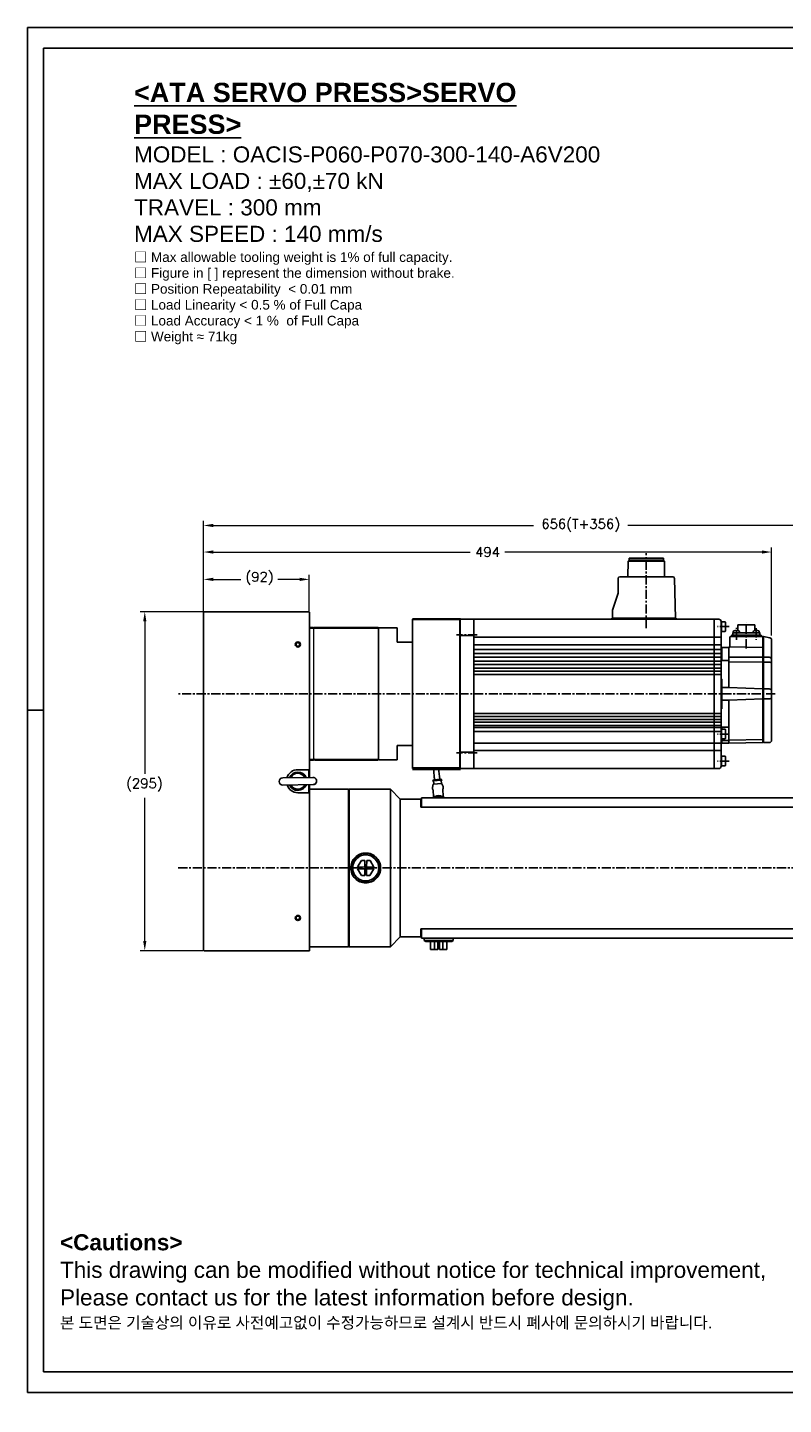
# Model space of a CAD drawing. Extents: x 18238 to 19923, y 6707 to 7905.
# Tile 1 of 19: x 18238 to 18895, y 6707 to 7905. Entities that reach past the tile are written whole.
import ezdxf

# ---------------------------------------------------------------- set-up
doc = ezdxf.new("R2010")
doc.units = 0
doc.header["$LTSCALE"] = 25.4
doc.linetypes.add('CENTER', pattern=[2, 1.25, -0.25, 0.25, -0.25])
doc.layers.get('0').update_dxf_attribs({"linetype": 'CONTINUOUS'})
doc.layers.get('Defpoints').update_dxf_attribs({"linetype": 'CONTINUOUS'})
for name, color, linetype, lineweight in [('AM_0', 7, 'CONTINUOUS', 50), ('AM_5_Dimension', 6, 'CONTINUOUS', 13), ('ATA-DIM', 252, 'CONTINUOUS', 25), ('ATA-TEXT', 7, 'CONTINUOUS', 25), ('Layer0000', 7, 'CONTINUOUS', 25), ('외형선(ISO)', 7, 'CONTINUOUS', 35)]:
    doc.layers.add(name, color=color, linetype=linetype, lineweight=lineweight)
doc.layers.add('ATA-CENTER', color=133, linetype='CENTER')
doc.styles.get("Standard").update_dxf_attribs({"font": 'simplex.shx'})
doc.styles.add('주 문자 (ISO)', font='arial.ttf')
doc.dimstyles.new('ata_A1', dxfattribs={"dimtxt": 4.2, "dimasz": 4.2, "dimexe": 2, "dimexo": 2, "dimgap": 2, "dimtad": 0, "dimtih": 1, "dimtoh": 1, "dimdec": 6, "dimdsep": 46, "dimtxsty": 'Standard', "dimcen": 0, "dimclrd": 252, "dimclre": 252, "dimclrt": 4, "dimadec": 6, "dimazin": 2, "dimtfac": 1, "dimtdec": 6, "dimtofl": 0, "dimtmove": 0, "dimatfit": 3, "dimfxl": 0, "dimtolj": 1, "dimtzin": 0, "dimlwd": 0, "dimlwe": 0, "dimarcsym": 0})

# ---------------------------------------------------------------- blocks, each defined once
blk = doc.blocks.new('*D9048')
at = {"layer": 'ATA-DIM', "color": 252, "lineweight": 0}
for p, q in [((18390.9, 7396.9), (18390.9, 7429.1)), ((18399.3, 7425.1), (18423.3, 7425.1)), ((18474.5, 7425.1), (18455.6, 7425.1)), ((18482.9, 7396.9), (18482.9, 7429.1))]:
    blk.add_line(p, q, dxfattribs=at)
at = {"layer": 'ATA-DIM', "color": 252}
for points in [[(18399.3, 7426.5), (18399.3, 7423.7), (18390.9, 7425.1)], [(18474.5, 7423.7), (18474.5, 7426.5), (18482.9, 7425.1)]]:
    blk.add_solid(points, dxfattribs=at)
at = {"layer": 'Defpoints', "color": 0}
for p in [(18482.9, 7425.1), (18390.9, 7392.9), (18482.9, 7392.9)]:
    blk.add_point(p, dxfattribs=at)
at = {"layer": 'ATA-DIM', "color": 4, "insert": (18427.3, 7431.5), "char_height": 8.4, "attachment_point": 1}
blk.add_mtext('\\A1;(92)', dxfattribs=at)
blk = doc.blocks.new('*D9046')
at = {"layer": 'ATA-DIM', "color": 252, "lineweight": 0}
for p, q in [((18390.4, 7396.9), (18335.8, 7396.9)), ((18339.8, 7388.5), (18339.8, 7255.8)), ((18339.8, 7110.3), (18339.8, 7235.1)), ((18390.4, 7101.9), (18335.8, 7101.9))]:
    blk.add_line(p, q, dxfattribs=at)
at = {"layer": 'ATA-DIM', "color": 252}
for points in [[(18341.2, 7388.5), (18338.4, 7388.5), (18339.8, 7396.9)], [(18338.4, 7110.3), (18341.2, 7110.3), (18339.8, 7101.9)]]:
    blk.add_solid(points, dxfattribs=at)
at = {"layer": 'Defpoints', "color": 0}
for p in [(18339.8, 7396.9), (18394.4, 7396.9), (18394.4, 7101.9)]:
    blk.add_point(p, dxfattribs=at)
at = {"layer": 'ATA-DIM', "color": 4, "insert": (18323.6, 7251.8), "char_height": 8.4, "attachment_point": 1}
blk.add_mtext('\\A1;(295)', dxfattribs=at)
blk = doc.blocks.new('DEH')
at = {"color": 0, "ltscale": 5}
blk.add_line((12758.4, -3927.5), (12758.4, -3797.5), dxfattribs=at)
for p, q in [((12668.6, -3920), (12668.6, -3805)), ((12728.6, -3805), (12744.9, -3805)), ((12744.9, -3817.5), (12744.9, -3805)), ((12744.9, -3907.5), (12744.9, -3920)), ((12728.6, -3920), (12744.9, -3920))]:
    blk.add_line(p, q)
at = {"color": 7}
for p, q in [((12728.6, -3920), (12728.6, -3805)), ((12728.6, -3919.5), (12728.6, -3805.5))]:
    blk.add_line(p, q, dxfattribs=at)
at = {"ltscale": 5}
for p, q in [((12758.4, -3817.5), (12744.9, -3817.5)), ((12758.4, -3907.5), (12744.9, -3907.5))]:
    blk.add_line(p, q, dxfattribs=at)
at = {"layer": 'AM_0'}
blk.add_line((12758.4, -3927.5), (12799.9, -3927.5), dxfattribs=at)
at = {"layer": 'AM_5_Dimension', "color": 0}
for p, q in [((12672.6, -3919.5), (12672.6, -3805.5)), ((12728.6, -3805), (12728.6, -3920))]:
    blk.add_line(p, q, dxfattribs=at)
at = {"layer": 'Layer0000', "color": 7, "linetype": 'Continuous', "lineweight": 25}
for p, q in [((12799.6, -3811.7), (12799.6, -3797.5)), ((12799.6, -3913.4), (12799.6, -3811.7)), ((12799.6, -3913.4), (12799.6, -3927.5))]:
    blk.add_line(p, q, dxfattribs=at)
at = {"layer": '외형선(ISO)'}
for p, q in [((12799.9, -3797.5), (12758.4, -3797.5)), ((12672.1, -3805), (12668.6, -3805)), ((12672.6, -3805.5), (12672.1, -3805)), ((12673.1, -3805), (12672.6, -3805.5)), ((12673.1, -3805), (12728.1, -3805)), ((12728.6, -3805.5), (12728.1, -3805)), ((12728.6, -3805.5), (12729.1, -3805)), ((12668.6, -3920), (12672.1, -3920)), ((12672.6, -3919.5), (12672.1, -3920)), ((12672.6, -3919.5), (12673.1, -3920)), ((12673.1, -3920), (12728.1, -3920)), ((12728.6, -3919.5), (12728.1, -3920))]:
    blk.add_line(p, q, dxfattribs=at)
blk = doc.blocks.new('*D9151')
at = {"layer": 'ATA-DIM', "color": 252, "lineweight": 0}
for p, q in [((18390.9, 7400.4), (18390.9, 7452.9)), ((18399.3, 7448.9), (18622.9, 7448.9)), ((18876.5, 7448.9), (18652.9, 7448.9)), ((18884.9, 7376.3), (18884.9, 7452.9))]:
    blk.add_line(p, q, dxfattribs=at)
at = {"layer": 'ATA-DIM', "color": 252}
for points in [[(18399.3, 7450.3), (18399.3, 7447.5), (18390.9, 7448.9)], [(18876.5, 7447.5), (18876.5, 7450.3), (18884.9, 7448.9)]]:
    blk.add_solid(points, dxfattribs=at)
at = {"layer": 'Defpoints', "color": 0}
for p in [(18884.9, 7448.9), (18390.9, 7396.4), (18884.9, 7372.3)]:
    blk.add_point(p, dxfattribs=at)
at = {"layer": 'ATA-DIM', "color": 4, "insert": (18637.9, 7448.9), "char_height": 8.4, "attachment_point": 5}
blk.add_mtext('\\A1;494', dxfattribs=at)
blk = doc.blocks.new('*D9055')
at = {"layer": 'ATA-DIM', "color": 252, "lineweight": 0}
for p, q in [((18390.9, 7400.4), (18390.9, 7476)), ((18399.3, 7472), (18678, 7472)), ((19038.5, 7472), (18759.9, 7472)), ((19046.9, 7249.9), (19046.9, 7476))]:
    blk.add_line(p, q, dxfattribs=at)
at = {"layer": 'ATA-DIM', "color": 252}
for points in [[(18399.3, 7473.4), (18399.3, 7470.6), (18390.9, 7472)], [(19038.5, 7470.6), (19038.5, 7473.4), (19046.9, 7472)]]:
    blk.add_solid(points, dxfattribs=at)
at = {"layer": 'Defpoints', "color": 0}
for p in [(19046.9, 7472), (18390.9, 7396.4), (19046.9, 7245.9)]:
    blk.add_point(p, dxfattribs=at)
at = {"layer": 'ATA-DIM', "color": 4, "insert": (18718.9, 7472), "char_height": 8.4, "attachment_point": 5}
blk.add_mtext('\\A1;656(T+356)', dxfattribs=at)
blk = doc.blocks.new('ata-Border-A1-002')
at = {"color": 253, "ltscale": 0.5}
for p, q in [((0, 594), (841, 594)), ((0, 594), (0, 0)), ((420.5, 594), (420.5, 585)), ((841, 594), (841, 0)), ((7, 297), (0, 297)), ((420.5, 9), (420.5, 0)), ((0, 0), (841, 0))]:
    blk.add_line(p, q, dxfattribs=at)
for p, q in [((7, 585), (834, 585)), ((834, 585), (834, 9)), ((834, 9), (7, 9))]:
    blk.add_line(p, q)
at = {"ltscale": 0.5}
blk.add_line((7, 9), (7, 585), dxfattribs=at)
at = {"color": 253, "linetype": 'Continuous'}
blk.add_line((841, 297), (834, 297), dxfattribs=at)

msp = doc.modelspace()

# ---------------------------------------------------------------- linework, layer by layer
at = {"color": 7, "linetype": 'Continuous'}
for p, q in [((18761.0647781, 7441.854054), (18760.0647781, 7440.854054)), ((18761.0647781, 7443.444054), (18775.9397781, 7443.444054)), ((18761.0647781, 7443.444054), (18761.0647781, 7441.854054)), ((18775.9397781, 7441.854054), (18761.0647781, 7441.854054)), ((18775.9397781, 7443.444054), (18790.8147781, 7443.444054)), ((18790.8147781, 7441.854054), (18775.9397781, 7441.854054)), ((18790.8147781, 7441.854054), (18790.8147781, 7443.444054)), ((18791.8147781, 7440.854054), (18790.8147781, 7441.854054)), ((18760.0647781, 7440.854054), (18759.9618261, 7427.394054)), ((18760.0647781, 7440.854054), (18775.9397781, 7440.854054)), ((18775.9397781, 7440.854054), (18791.8147781, 7440.854054)), ((18791.9177301, 7427.394054), (18791.8147781, 7440.854054)), ((18751.4397781, 7425.894054), (18751.4397781, 7413.194054)), ((18798.9829967, 7427.394054), (18752.9397781, 7427.394054)), ((18800.4823559, 7425.9378949), (18801.4310394, 7391.444054)), ((18751.4397781, 7413.194054), (18746.4397781, 7398.194054)), ((18746.4397781, 7398.194054), (18746.4397781, 7391.444054)), ((18838.9397781, 7390.444054), (18613.9397781, 7390.444054)), ((18625.9397781, 7390.444054), (18625.9397781, 7260.444054)), ((18745.9397781, 7391.444054), (18745.9397781, 7390.444054)), ((18801.9397781, 7390.444054), (18801.9397781, 7391.444054)), ((18834.9397781, 7260.4442144), (18834.9397781, 7390.4440144)), ((18840.9397781, 7388.444054), (18840.9397781, 7262.444054)), ((18844.5397781, 7388.1942138), (18840.9397781, 7388.1942138)), ((18841.4397781, 7388.1942138), (18841.4397781, 7379.6942138)), ((18844.5397781, 7388.1942138), (18844.9397781, 7387.7942138)), ((18844.9397781, 7387.7942138), (18844.9397781, 7380.0942138)), ((18870.3396998, 7385.444054), (18855.5396998, 7385.444054)), ((18855.5396998, 7385.444054), (18855.5396998, 7380.5351418)), ((18870.3396998, 7380.5351418), (18870.3396998, 7385.444054)), ((18613.9397781, 7376.2500239), (18625.9397781, 7376.2500239)), ((18625.9397781, 7374.8530606), (18840.9397781, 7374.8532211)), ((18844.5397781, 7379.6942138), (18840.9397781, 7379.6942138)), ((18844.5397781, 7379.6942138), (18844.9397781, 7380.0942138)), ((18848.7397781, 7366.9442534), (18848.7397781, 7374.4440534)), ((18849.7397781, 7375.4440534), (18877.2397781, 7375.4440534)), ((18849.9396998, 7375.4440534), (18849.9396998, 7376.4440534)), ((18849.9396998, 7376.4440534), (18875.9396998, 7376.4440534)), ((18875.9396998, 7375.4440534), (18849.9396998, 7375.4440534)), ((18851.2396998, 7378.6440534), (18874.6396998, 7378.6440534)), ((18851.2396998, 7376.4440534), (18851.2396998, 7378.6440534)), ((18851.5596998, 7378.6440534), (18851.6338244, 7379.4913023)), ((18857.0596998, 7378.6440534), (18851.5596998, 7378.6440534)), ((18856.9855751, 7379.4913023), (18857.0596998, 7378.6440534)), ((18868.8196998, 7378.6440534), (18868.8938244, 7379.4913023)), ((18874.3196998, 7378.6440534), (18868.8196998, 7378.6440534)), ((18874.2455751, 7379.4913023), (18874.3196998, 7378.6440534)), ((18874.6396998, 7378.6440534), (18874.6396998, 7376.4440534)), ((18875.9396998, 7376.4440534), (18875.9396998, 7375.4440534)), ((18877.2397781, 7375.4440534), (18877.9397781, 7375.4440534)), ((18877.2397781, 7283.0440534), (18877.2397781, 7375.4440534)), ((18883.3588363, 7374.2828266), (18877.9397781, 7375.4440534)), ((18877.9397781, 7375.4440534), (18877.9397781, 7283.0440534)), ((18884.9397781, 7285.0440534), (18884.9397781, 7372.3272218)), ((18840.9397781, 7368.0505601), (18625.9397781, 7368.0503997)), ((18840.9397781, 7364.032221), (18625.9397781, 7364.0320605)), ((18840.9397781, 7360.7204843), (18625.9397781, 7360.7203239)), ((18840.9397781, 7365.7440534), (18840.9397781, 7365.3940534)), ((18840.9397781, 7365.3940534), (18840.9397781, 7362.9440534)), ((18840.9397781, 7362.9440534), (18840.9397781, 7325.4440534)), ((18841.6397781, 7359.9438534), (18840.9397781, 7359.9440534)), ((18841.6397781, 7365.9438534), (18841.1397781, 7365.9440534)), ((18841.6397781, 7365.9442534), (18841.6397781, 7354.4440534)), ((18847.7397781, 7365.9442534), (18841.6397781, 7365.9442534)), ((18841.6397781, 7362.9438534), (18841.6397781, 7365.9438534)), ((18847.7397781, 7330.9440534), (18847.7397781, 7365.9442534)), ((18877.2397781, 7365.7308068), (18848.5426852, 7366.3481492)), ((18840.9397781, 7357.29568), (18625.9397781, 7357.2955195)), ((18840.9397781, 7353.9875744), (18625.9397781, 7353.987414)), ((18840.9397781, 7350.9841518), (18625.9397781, 7350.9839914)), ((18840.9397781, 7347.8283757), (18625.9397781, 7347.8282153)), ((18840.9397781, 7338.4440534), (18840.9397781, 7354.4440534)), ((18840.9397781, 7354.4440534), (18847.7397781, 7354.4440534)), ((18847.7397781, 7357.5307855), (18877.2397781, 7357.2632693)), ((18847.7397781, 7353.3556757), (18877.2397781, 7353.1128535)), ((18877.9397781, 7357.2632693), (18882.9397781, 7357.2632693)), ((18877.9397781, 7353.1128535), (18882.9397781, 7353.1128535)), ((18840.9397781, 7345.1942138), (18625.9397781, 7345.1940534)), ((18840.9397781, 7342.4442138), (18625.9397781, 7342.4440534)), ((18841.4397781, 7338.4440534), (18840.9397781, 7338.4440534)), ((18841.6397781, 7338.2440534), (18841.6397781, 7312.6440534)), ((18840.9397781, 7325.4440534), (18840.9397781, 7287.9440534)), ((18847.7397781, 7330.9440534), (18841.6397781, 7330.9440534)), ((18841.6397781, 7312.6440534), (18841.6397781, 7325.4438534)), ((18877.2397781, 7329.8440534), (18847.7397781, 7330.9440534)), ((18877.9397781, 7329.8440534), (18882.9397781, 7329.8440534)), ((18840.9397781, 7296.4440534), (18840.9397781, 7312.4440534)), ((18840.9397781, 7312.4440534), (18841.4397781, 7312.4440534)), ((18847.7397781, 7319.9440534), (18841.6397781, 7319.9440534)), ((18877.2397781, 7321.0440534), (18847.7397781, 7319.9440534)), ((18847.7397781, 7282.4440534), (18847.7397781, 7319.9440534)), ((18877.9397781, 7321.0440534), (18882.9397781, 7321.0440534)), ((18840.9397781, 7308.4441808), (18625.9397781, 7308.4440203)), ((18840.9397781, 7305.7050022), (18625.9397781, 7305.7048417)), ((18840.9397781, 7303.0600519), (18625.9397781, 7303.0598915)), ((18840.9397781, 7300.8795817), (18625.9397781, 7300.8794212)), ((18840.9397781, 7297.9306758), (18625.9397781, 7297.9305153)), ((18840.9397781, 7296.3040862), (18625.9397781, 7296.3039257)), ((18840.9397781, 7292.6442138), (18625.9397781, 7292.6440534)), ((18847.7397781, 7296.4440534), (18840.9397781, 7296.4440534)), ((18844.5397781, 7294.6942138), (18840.9397781, 7294.6942138)), ((18840.9397781, 7287.9440534), (18840.9397781, 7285.4940534)), ((18840.9397781, 7286.1942138), (18844.5397781, 7286.1942138)), ((18841.4397781, 7294.6942138), (18841.4397781, 7286.1942138)), ((18841.6397781, 7294.6942138), (18841.6397781, 7296.4440534)), ((18841.6397781, 7286.1942138), (18841.6397781, 7282.4440534)), ((18841.6397781, 7284.9438534), (18841.6397781, 7286.1942138)), ((18844.9397781, 7294.2942138), (18844.5397781, 7294.6942138)), ((18844.5397781, 7286.1942138), (18844.9397781, 7286.5942138)), ((18844.9397781, 7286.5942138), (18844.9397781, 7294.2942138)), ((18877.2397781, 7285.7936123), (18847.9361964, 7285.2687708)), ((18613.9396781, 7274.6380167), (18625.9397781, 7274.6380167)), ((18840.9397781, 7282.4442138), (18625.9397781, 7282.4440534)), ((18625.9397781, 7276.0350461), (18840.9397781, 7276.0352066)), ((18840.9397781, 7285.4940534), (18840.9397781, 7285.1440534)), ((18841.1397781, 7284.9440534), (18841.6397781, 7284.9438534)), ((18841.6397781, 7284.9438534), (18847.7397781, 7284.9438534)), ((18847.7397779, 7282.4440534), (18841.6397781, 7282.4440534)), ((18877.2397781, 7283.0440534), (18847.7397781, 7282.5156939)), ((18877.9397781, 7283.4440534), (18877.2397781, 7283.4440534)), ((18877.9397781, 7283.0440534), (18882.9397781, 7283.0440534)), ((18840.9397781, 7271.1942138), (18844.5397781, 7271.1942138)), ((18840.9397781, 7262.6942138), (18844.5397781, 7262.6942138)), ((18841.4397781, 7262.6942138), (18841.4397781, 7271.1942138)), ((18844.9397781, 7270.7942138), (18844.5397781, 7271.1942138)), ((18844.9397781, 7263.0942138), (18844.5397781, 7262.6942138)), ((18844.9397781, 7270.7942138), (18844.9397781, 7263.0942138)), ((18838.9397781, 7260.444054), (18613.9397781, 7260.444054))]:
    msp.add_line(p, q, dxfattribs=at)
for p, q in [((18390.9396686, 7396.444054), (18390.9396686, 7102.444054)), ((18482.9396686, 7396.944054), (18391.4396686, 7396.944054)), ((18479.9397781, 7396.944054), (18479.9397781, 7396.444054)), ((18482.9396686, 7255.444054), (18482.9396686, 7396.444054)), ((18613.9397781, 7390.444054), (18613.9397781, 7260.444054)), ((18745.9397781, 7391.444054), (18801.9397781, 7391.444054)), ((18613.9397781, 7376.2500575), (18613.9397781, 7274.6380504)), ((18613.9397781, 7260.444054), (18613.9397781, 7274.6380504)), ((18486.043961, 7252.7790983), (18459.7465739, 7252.4083837)), ((18463.4396686, 7252.4604453), (18463.4396686, 7252.566553)), ((18472.9396686, 7259.444054), (18482.9396686, 7259.444054)), ((18482.4396686, 7259.444054), (18482.4396686, 7252.7282885)), ((18482.9396686, 7252.7353371), (18482.9396686, 7259.444054)), ((18590.7807928, 7250.7233903), (18590.3832043, 7249.1930559)), ((18598.0656355, 7250.2129123), (18590.3832043, 7249.6930559)), ((18597.4655056, 7251.1757329), (18590.7807928, 7250.7233903)), ((18591.8858689, 7250.7106544), (18590.8464911, 7260.444054)), ((18591.0575994, 7247.1327451), (18590.8820635, 7249.7268128)), ((18591.8782829, 7250.7976555), (18591.7668741, 7252.444054)), ((18596.3604296, 7251.1884688), (18595.3720751, 7260.444054)), ((18596.3680155, 7251.1014677), (18596.2771651, 7252.444054)), ((18597.4655056, 7251.1757329), (18598.0656355, 7249.7129123)), ((18597.7423123, 7247.5850877), (18597.5667764, 7250.1791554)), ((18459.8353762, 7246.1090096), (18486.1327634, 7246.4797242)), ((18482.9396686, 7239.444054), (18472.9396686, 7239.444054)), ((18482.4396686, 7246.4276626), (18482.4396686, 7239.444054)), ((18482.9396686, 7239.444054), (18482.9396686, 7246.4347111)), ((18482.9396686, 7102.444054), (18482.9396686, 7239.444054)), ((18483.6024234, 7242.444054), (18516.9396686, 7242.444054)), ((18516.9396686, 7241.944054), (18517.4396686, 7242.444054)), ((18516.9396686, 7105.444054), (18516.9396686, 7242.444054)), ((18553.4396686, 7242.444054), (18517.4396686, 7242.444054)), ((18517.4396686, 7242.444054), (18517.4396686, 7105.444054)), ((18561.9396686, 7233.944054), (18553.4396686, 7242.444054)), ((18553.4396686, 7242.444054), (18553.4396686, 7105.444054)), ((18589.9451615, 7242.8358421), (18589.9227209, 7243.1674696)), ((18590.6861317, 7246.7691905), (18590.0087609, 7244.110742)), ((18590.5498563, 7241.3055617), (18590.8955535, 7236.1968528)), ((18597.9604806, 7247.3993934), (18590.8664367, 7246.9193521)), ((18598.1593715, 7247.2748912), (18599.1887122, 7244.7319329)), ((18599.3761594, 7236.7707202), (18599.0304622, 7241.8794291)), ((18599.4234857, 7243.4772234), (18599.4010451, 7243.8088509)), ((18579.9396686, 7233.944054), (18561.9396686, 7233.944054)), ((18561.9396686, 7233.944054), (18561.9396686, 7113.944054)), ((18579.9396686, 7226.944054), (18579.9396686, 7233.944054)), ((18580.4396686, 7233.444054), (18579.9396686, 7233.944054)), ((18580.4396686, 7226.944054), (18579.9396686, 7226.944054)), ((18580.4396686, 7226.944054), (18580.4396686, 7234.944054)), ((18580.4396686, 7234.944054), (18950.4396686, 7234.944054)), ((18950.4396686, 7226.944054), (18580.4396686, 7226.944054)), ((18591.4396686, 7235.944054), (18591.4396686, 7235.544054)), ((18591.5396686, 7235.544054), (18591.4396686, 7235.544054)), ((18591.4396686, 7235.544054), (18591.4396686, 7234.944054)), ((18592.1396686, 7236.044054), (18591.5396686, 7236.044054)), ((18591.5396686, 7235.544054), (18591.6396686, 7235.544054)), ((18591.6296686, 7235.182348), (18591.6396686, 7235.182348)), ((18591.6296686, 7235.1289443), (18591.6296686, 7235.182348)), ((18591.6296686, 7235.1289443), (18591.6396686, 7235.1289443)), ((18591.6296686, 7235.0638103), (18591.6296686, 7235.1289443)), ((18591.6296686, 7235.0638103), (18591.6396686, 7235.0638103)), ((18591.6296686, 7235.044054), (18591.6296686, 7235.0638103)), ((18591.6296686, 7235.044054), (18591.6296686, 7234.944054)), ((18591.6396686, 7235.044054), (18591.6296686, 7235.044054)), ((18591.6396686, 7234.944054), (18591.6396686, 7235.544054)), ((18591.6496686, 7234.944054), (18591.6496686, 7235.534054)), ((18598.7396686, 7236.044054), (18592.1396686, 7236.044054)), ((18592.1496686, 7236.034054), (18598.7296686, 7236.034054)), ((18599.3396686, 7236.044054), (18598.7396686, 7236.044054)), ((18599.2296686, 7235.534054), (18599.2296686, 7234.944054)), ((18599.2396686, 7235.544054), (18599.2396686, 7234.944054)), ((18599.3396686, 7235.544054), (18599.2396686, 7235.544054)), ((18599.3396686, 7235.544054), (18599.4396686, 7235.544054)), ((18599.4396686, 7235.544054), (18599.4396686, 7235.944054)), ((18599.4396686, 7234.944054), (18599.4396686, 7235.544054)), ((18600.0009101, 7234.944054), (18599.9807179, 7235.2424536)), ((18524.901035, 7174.7872441), (18528.2268328, 7180.4669508)), ((18528.2268328, 7180.4669508), (18531.179554, 7180.4488388)), ((18531.1445908, 7174.748946), (18531.179554, 7180.4488388)), ((18532.7795239, 7180.4390246), (18532.7445607, 7174.7391318)), ((18532.7795239, 7180.4390246), (18535.7322451, 7180.4209125)), ((18535.7322451, 7180.4209125), (18538.9881165, 7174.7008337)), ((18531.1347765, 7173.1489761), (18524.8912207, 7173.1872742)), ((18528.1470921, 7167.4671954), (18524.8912207, 7173.1872742)), ((18524.901035, 7174.7872441), (18531.1445908, 7174.748946)), ((18531.0998133, 7167.4490834), (18528.1470921, 7167.4671954)), ((18531.0998133, 7167.4490834), (18531.1347765, 7173.1489761)), ((18532.7347464, 7173.1391619), (18532.6997832, 7167.4392691)), ((18535.6525044, 7167.4211571), (18532.6997832, 7167.4392691)), ((18538.9783023, 7173.1008638), (18532.7347464, 7173.1391619)), ((18532.7445607, 7174.7391318), (18538.9881165, 7174.7008337)), ((18538.9783023, 7173.1008638), (18535.6525044, 7167.4211571)), ((18579.9396686, 7113.944054), (18579.9396686, 7120.944054)), ((18579.9396686, 7120.944054), (18580.4396686, 7120.944054)), ((18580.4396686, 7120.944054), (18580.4396686, 7112.944054)), ((18580.4396686, 7120.944054), (18950.4396686, 7120.944054)), ((18516.9396686, 7105.944054), (18517.4396686, 7105.444054)), ((18561.9396686, 7113.944054), (18553.4396686, 7105.444054)), ((18579.9396686, 7113.944054), (18561.9396686, 7113.944054)), ((18580.4396686, 7114.444054), (18579.9396686, 7113.944054)), ((18950.4396686, 7112.944054), (18580.4396686, 7112.944054)), ((18582.7396686, 7110.7378015), (18582.7396686, 7112.944054)), ((18584.1144796, 7109.944054), (18582.7396686, 7110.7378015)), ((18608.1396686, 7110.7378015), (18582.7396686, 7110.7378015)), ((18584.1144796, 7109.944054), (18606.7648576, 7109.944054)), ((18588.3915248, 7109.944054), (18588.3915248, 7102.944054)), ((18591.6496897, 7109.944054), (18591.6496897, 7102.944054)), ((18594.6024179, 7102.944054), (18594.6024179, 7109.944054)), ((18594.6350954, 7102.944054), (18594.6350954, 7109.944054)), ((18594.6442681, 7109.944054), (18594.6442681, 7102.944054)), ((18594.6769456, 7109.944054), (18594.6769456, 7102.944054)), ((18596.2023916, 7109.944054), (18596.2023916, 7102.944054)), ((18599.1551198, 7109.944054), (18599.1551198, 7102.944054)), ((18602.4786398, 7102.944054), (18602.4786398, 7109.944054)), ((18602.4878125, 7109.944054), (18602.4878125, 7102.944054)), ((18606.7648576, 7109.944054), (18608.1396686, 7110.7378015)), ((18608.1396686, 7110.7378015), (18608.1396686, 7112.944054)), ((18391.4396686, 7101.944054), (18482.9396686, 7101.944054)), ((18482.9396686, 7105.444054), (18516.9396686, 7105.444054)), ((18482.9396686, 7102.444054), (18482.9396686, 7101.944054)), ((18553.4396686, 7105.444054), (18517.4396686, 7105.444054)), ((18588.3915248, 7102.944054), (18591.6496897, 7102.944054)), ((18591.6496897, 7102.944054), (18594.6024179, 7102.944054)), ((18594.6350954, 7102.944054), (18594.6024179, 7102.944054)), ((18594.6442681, 7102.944054), (18594.6350954, 7102.944054)), ((18594.6769456, 7102.944054), (18594.6442681, 7102.944054)), ((18596.2023916, 7102.944054), (18599.1551198, 7102.944054)), ((18599.1551198, 7102.944054), (18602.4786398, 7102.944054)), ((18602.4878125, 7102.944054), (18602.4786398, 7102.944054))]:
    msp.add_line(p, q)
for centre, radius in [((18472.9396686, 7368.444054), 2.25), ((18472.9396686, 7368.444054), 1.621), ((18531.9396686, 7173.944054), 12.7), ((18531.9396686, 7173.944054), 11.325189), ((18472.9396686, 7130.444054), 2.25), ((18472.9396686, 7130.444054), 1.621)]:
    msp.add_circle(centre, radius)
for centre, radius, start, end in [((18752.9397781, 7425.894054), 1.5, 90, 180), ((18798.9829967, 7425.894054), 1.5, 1.6748379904, 90), ((18849.7397781, 7374.4440534), 1, 90, 180), ((18852.6300191, 7379.4041465), 1, 106.2570278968, 175), ((18854.3096998, 7373.6440534), 7, 90, 106.2570278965), ((18854.3096998, 7373.6440534), 7, 73.7429721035, 90), ((18855.9893804, 7379.4041465), 1, 5, 73.7429721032), ((18869.8900191, 7379.4041465), 1, 106.2570278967, 175), ((18871.5696998, 7373.6440534), 7, 90, 106.2570278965), ((18871.5696998, 7373.6440534), 7, 73.7429721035, 90), ((18873.2493804, 7379.4041465), 1, 5, 73.7429721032), ((18882.9397781, 7372.3272218), 2, 0, 77.905242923), ((18841.1397781, 7365.7440534), 0.2, 90, 180), ((18847.7397781, 7366.9442534), 1, 270, 0), ((18882.9397781, 7355.2632693), 2, 0, 90), ((18882.9397781, 7351.1128535), 2, 0, 90), ((18841.4397781, 7338.2440534), 0.2, 0, 90), ((18882.9397781, 7327.8440534), 2, 0, 90), ((18882.9397781, 7323.0440534), 2, 270, 0), ((18841.4397781, 7312.6440534), 0.2, 270, 0), ((18841.1397781, 7285.1440534), 0.2, 180, 270), ((18847.9397779, 7285.0688029), 0.2, 91.0260857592, 180), ((18882.9397781, 7285.0440534), 2, 270, 0)]:
    msp.add_arc(centre, radius, start, end, dxfattribs=at)
for centre, radius, start, end in [((18391.4396686, 7396.444054), 0.5, 90, 180), ((18838.9397781, 7388.444054), 2, 0, 90), ((18838.9397781, 7262.444054), 2, 270, 0), ((18459.790975, 7249.2586967), 3.15, 90.8076457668, 270.8076457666), ((18472.9396686, 7249.444054), 10, 90, 162.4468319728), ((18472.9396686, 7249.444054), 8, 23.9956833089, 157.6196082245), ((18472.9396686, 7249.444054), 6.88914, 28.0168883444, 153.598403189), ((18486.0883622, 7249.6294112), 3.15, 270.8076457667, 90.8076457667), ((18472.9396686, 7249.444054), 10, 199.1684595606, 270), ((18472.9396686, 7249.444054), 8, 203.9956833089, 337.6196082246), ((18472.9396686, 7249.444054), 6.88914, 208.0168883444, 333.598403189), ((18486.0896686, 7249.444054), 3.15, 287.7527901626, 2.0898525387), ((18592.9158759, 7243.3700111), 3, 165.7052448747, 183.8712014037), ((18590.8799394, 7246.7198084), 0.2, 93.8712014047, 165.7052448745), ((18590.8580557, 7247.1192423), 0.2, 273.8712014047, 3.8712014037), ((18597.941856, 7247.5985904), 0.2, 183.8712014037, 273.8712014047), ((18597.9739833, 7247.1998497), 0.2, 22.0371579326, 93.8712014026), ((18596.4078901, 7243.6063094), 3, 3.8712014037, 22.0371579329), ((18595.4396686, 7231.994054), 5, 143.1301023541, 143.842991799), ((18591.5396686, 7235.944054), 0.1, 90, 180), ((18592.1396686, 7235.544054), 0.5, 90, 180), ((18592.1496686, 7235.534054), 0.5, 90, 180), ((18595.4396686, 7231.994054), 5, 54.0959314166, 125.9040685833), ((18595.4396686, 7231.994054), 4.7, 59.5082382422, 120.4917617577), ((18595.4396686, 7231.994054), 4.1, 81.0427839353, 98.9572160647), ((18598.7296686, 7235.534054), 0.5, 0, 90), ((18598.7396686, 7235.544054), 0.5, 0, 90), ((18599.3396686, 7235.944054), 0.1, 0, 90), ((18595.4396686, 7231.994054), 5, 36.157008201, 36.8698976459), ((18391.4396686, 7102.444054), 0.5, 180, 270)]:
    msp.add_arc(centre, radius, start, end)
for points in [[(18589.9443123, 7242.8357854), (18589.9442949, 7242.8357398), (18589.9442887, 7242.8356808), (18589.9442936, 7242.8356083)], [(18590.2090804, 7242.4032522), (18590.2535973, 7242.3282246), (18590.3020015, 7242.2387099), (18590.3481254, 7242.1327321)], [(18590.3871281, 7242.0358031), (18590.3652445, 7242.0921885), (18590.3428309, 7242.1449936), (18590.3205437, 7242.1936851)], [(18590.3871281, 7242.0358031), (18590.365144, 7242.0924475), (18590.3428679, 7242.1449032), (18590.320671, 7242.193414)], [(18590.5384207, 7241.4264354), (18590.5432653, 7241.386369), (18590.5471187, 7241.3460176), (18590.5498563, 7241.3055617)], [(18599.0778927, 7242.5570455), (18599.0438853, 7242.3901853), (18599.0226011, 7242.1972273), (18599.0255095, 7242.0007415)], [(18599.2479978, 7243.0848456), (18599.3031443, 7243.2061547), (18599.3521727, 7243.2829274), (18599.3767032, 7243.3239572)], [(18599.4243348, 7243.4772816), (18599.4243582, 7243.4772388), (18599.4243724, 7243.4771811), (18599.4243772, 7243.4771086)], [(18590.6519492, 7234.944054), (18590.664052, 7234.969713), (18590.676959, 7234.997664), (18590.6901685, 7235.0275189)], [(18590.6790912, 7234.9889985), (18590.6719286, 7234.9732648), (18590.6648664, 7234.9582814), (18590.6579459, 7234.9440302)], [(18599.3874207, 7236.6508183), (18599.3826675, 7236.6905538), (18599.3788757, 7236.7305781), (18599.3761594, 7236.7707202)], [(18599.7301995, 7235.651668), (18599.6712008, 7235.7488292), (18599.6036631, 7235.8720789), (18599.5435904, 7236.0253601)], [(18599.9803342, 7235.2424277), (18599.9803546, 7235.2424749), (18599.9803564, 7235.2425461), (18599.9803396, 7235.2426414)]]:
    msp.add_open_spline(points, degree=3)
for points, knots in [([(18590.0121656, 7242.6902757), (18590.0024919, 7242.7023866), (18589.9942337, 7242.7130652), (18589.9828233, 7242.7291518), (18589.979258, 7242.7341513), (18589.970626, 7242.7486163), (18589.9666405, 7242.7553604), (18589.9582147, 7242.7743237), (18589.9544685, 7242.7839922), (18589.9479062, 7242.8072307), (18589.945275, 7242.8213249), (18589.9442936, 7242.8356083)], [0, 0, 0, 0, 0.022971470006, 0.022971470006, 0.034367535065, 0.034367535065, 0.040556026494, 0.040556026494, 0.044492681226, 0.044492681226, 0.048992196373, 0.048992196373, 0.048992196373, 0.048992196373]), ([(18590.0121656, 7242.6902757), (18590.0109004, 7242.6918596), (18589.9794238, 7242.7314673), (18589.9840555, 7242.7327497), (18590.0156041, 7242.6926938)], [0.42248596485, 0.42248596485, 0.42248596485, 0.42248596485, 0.42857142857, 0.58042167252, 0.58042167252, 0.58042167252, 0.58042167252]), ([(18590.2090804, 7242.4032522), (18590.1428701, 7242.5148415), (18590.08556, 7242.5978379), (18590.0350199, 7242.667523), (18590.0237849, 7242.6823069), (18590.0156041, 7242.6926938)], [0, 0, 0, 0, 0.070625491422, 0.070625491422, 0.096970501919, 0.096970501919, 0.096970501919, 0.096970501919]), ([(18590.5384207, 7241.4264354), (18590.5246952, 7241.5399503), (18590.5028237, 7241.6517868), (18590.4486024, 7241.8641884), (18590.4151289, 7241.9663626), (18590.3695231, 7242.082389), (18590.3588639, 7242.1080585), (18590.3481254, 7242.1327321)], [0, 0, 0, 0, 0.034494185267, 0.034494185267, 0.070853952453, 0.070853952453, 0.081689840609, 0.081689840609, 0.081689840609, 0.081689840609]), ([(18599.0357311, 7242.2843328), (18599.0249565, 7242.1700026), (18599.0218147, 7242.0470718), (18599.0285328, 7241.9100694), (18599.029426, 7241.8947426), (18599.0304622, 7241.8794291)], [0, 0, 0, 0, 0.036577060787, 0.036577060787, 0.041181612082, 0.041181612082, 0.041181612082, 0.041181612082]), ([(18599.0779049, 7242.5571021), (18599.0640639, 7242.4891974), (18599.0522676, 7242.4165833), (18599.0306978, 7242.2334674), (18599.0237828, 7242.1173907), (18599.0255095, 7242.0007415)], [0.021823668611, 0.021823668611, 0.021823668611, 0.021823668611, 0.046355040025, 0.046355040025, 0.081549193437, 0.081549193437, 0.081549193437, 0.081549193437]), ([(18599.0357311, 7242.2843328), (18599.0408607, 7242.3387636), (18599.0555433, 7242.4524751), (18599.0787116, 7242.5633653), (18599.0922955, 7242.6206206), (18599.0933291, 7242.6249362)], [0.075641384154, 0.075641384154, 0.075641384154, 0.075641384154, 0.107142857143, 0.142857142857, 0.145784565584, 0.145784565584, 0.145784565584, 0.145784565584]), ([(18599.2479978, 7243.0848456), (18599.2264334, 7243.037409), (18599.2034495, 7242.9820891), (18599.1504998, 7242.8354615), (18599.1200839, 7242.7366422), (18599.0933291, 7242.6249362)], [0, 0, 0, 0, 0.032685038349, 0.032685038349, 0.075239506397, 0.075239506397, 0.075239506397, 0.075239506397]), ([(18599.3200298, 7243.2277176), (18599.3075774, 7243.2031483), (18599.2936731, 7243.1748261), (18599.2605605, 7243.1046775), (18599.2406533, 7243.061227), (18599.2202511, 7243.013022)], [0.044628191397, 0.044628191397, 0.044628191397, 0.044628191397, 0.068505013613, 0.068505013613, 0.09699652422, 0.09699652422, 0.09699652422, 0.09699652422]), ([(18599.3195638, 7243.226881), (18599.3021312, 7243.1924509), (18599.2707335, 7243.1276872), (18599.2338571, 7243.0451693), (18599.2202511, 7243.013022)], [0.655813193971, 0.655813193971, 0.655813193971, 0.655813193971, 0.714285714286, 0.747278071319, 0.747278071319, 0.747278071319, 0.747278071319]), ([(18599.4243772, 7243.4771086), (18599.4249722, 7243.4681781), (18599.4249387, 7243.4592856), (18599.4238641, 7243.4430197), (18599.4229085, 7243.4355162), (18599.4198254, 7243.4180862), (18599.4173375, 7243.4089465), (18599.4133885, 7243.3964556), (18599.4117707, 7243.3920822), (18599.4082597, 7243.383092), (18599.4065523, 7243.37924), (18599.4015458, 7243.3682974), (18599.398843, 7243.3631137), (18599.3903534, 7243.3471709), (18599.3839877, 7243.3361413), (18599.3767032, 7243.3239572)], [0, 0, 0, 0, 0.002812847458, 0.002812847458, 0.005364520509, 0.005364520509, 0.009288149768, 0.009288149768, 0.012472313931, 0.012472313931, 0.017212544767, 0.017212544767, 0.027993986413, 0.027993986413, 0.04903223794, 0.04903223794, 0.04903223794, 0.04903223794]), ([(18590.6770247, 7234.9894451), (18590.69865, 7235.0368937), (18590.721717, 7235.092255), (18590.774992, 7235.2393519), (18590.8056707, 7235.3387529), (18590.8326264, 7235.4512469)], [0, 0, 0, 0, 0.032805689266, 0.032805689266, 0.075664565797, 0.075664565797, 0.075664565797, 0.075664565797]), ([(18590.8902615, 7235.795461), (18590.8851355, 7235.7399885), (18590.8782748, 7235.6856851), (18590.8698545, 7235.6330625), (18590.8604908, 7235.5745437), (18590.8492903, 7235.5180529), (18590.8369933, 7235.4648702), (18590.8359171, 7235.4602159), (18590.8348352, 7235.4555865), (18590.8337479, 7235.4509819)], [0.075027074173, 0.075027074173, 0.075027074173, 0.075027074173, 0.107142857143, 0.107142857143, 0.107142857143, 0.142857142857, 0.142857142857, 0.142857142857, 0.145982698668, 0.145982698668, 0.145982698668, 0.145982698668]), ([(18590.8531918, 7235.5435436), (18590.8657487, 7235.608811), (18590.8763834, 7235.6781465), (18590.8959054, 7235.8531939), (18590.9021115, 7235.9638258), (18590.9005022, 7236.0750339)], [0.020990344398, 0.020990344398, 0.020990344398, 0.020990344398, 0.044178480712, 0.044178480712, 0.077732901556, 0.077732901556, 0.077732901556, 0.077732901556]), ([(18590.8905953, 7235.7954057), (18590.9012238, 7235.9098539), (18590.9041968, 7236.0328387), (18590.8973418, 7236.1686193), (18590.8965084, 7236.1827415), (18590.8955535, 7236.1968528)], [0, 0, 0, 0, 0.036569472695, 0.036569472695, 0.040812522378, 0.040812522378, 0.040812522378, 0.040812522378]), ([(18599.3761594, 7236.7707202), (18599.3936602, 7236.5120939), (18599.4786095, 7236.1745838), (18599.5852281, 7235.9251929), (18599.6118954, 7235.8686628)], [0, 0, 0, 0, 0.14285714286, 0.18990323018, 0.18990323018, 0.18990323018, 0.18990323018]), ([(18599.3761594, 7236.7707202), (18599.3833536, 7236.6644039), (18599.3986241, 7236.557665), (18599.4405802, 7236.3499454), (18599.4683219, 7236.2473269), (18599.5337368, 7236.0471846), (18599.573019, 7235.9510717), (18599.611919, 7235.8686137)], [0, 0, 0, 0, 0.03196783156, 0.03196783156, 0.06597153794, 0.06597153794, 0.10501495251, 0.10501495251, 0.10501495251, 0.10501495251]), ([(18599.3874207, 7236.6508183), (18599.4010155, 7236.5371713), (18599.4226875, 7236.4251662), (18599.4761995, 7236.2143483), (18599.5089662, 7236.1137069), (18599.5435904, 7236.0253601)], [0, 0, 0, 0, 0.034526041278, 0.034526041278, 0.070302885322, 0.070302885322, 0.070302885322, 0.070302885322]), ([(18599.7301995, 7235.651668), (18599.7976117, 7235.5406511), (18599.8534417, 7235.4603601), (18599.8977205, 7235.3999732), (18599.9063949, 7235.388625), (18599.9126627, 7235.3806963)], [0, 0, 0, 0, 0.072611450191, 0.072611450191, 0.095568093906, 0.095568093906, 0.095568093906, 0.095568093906]), ([(18599.8975544, 7235.4079159), (18599.9053894, 7235.3979035), (18599.9441326, 7235.3486046), (18599.9406616, 7235.3452776), (18599.9126627, 7235.3806963)], [0.39799953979, 0.39799953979, 0.39799953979, 0.39799953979, 0.42857142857, 0.57544528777, 0.57544528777, 0.57544528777, 0.57544528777]), ([(18599.8975544, 7235.4079159), (18599.9113255, 7235.3903178), (18599.923354, 7235.3750314), (18599.9383971, 7235.3541175), (18599.9427075, 7235.3480396), (18599.9515429, 7235.3336899), (18599.9550892, 7235.3279794), (18599.9618475, 7235.3138891), (18599.9635382, 7235.31017), (18599.967766, 7235.2998676), (18599.9704207, 7235.2925854), (18599.9763228, 7235.2720705), (18599.9791329, 7235.2575205), (18599.9801463, 7235.2426939)], [0, 0, 0, 0, 0.029962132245, 0.029962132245, 0.044782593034, 0.044782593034, 0.052433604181, 0.052433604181, 0.054683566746, 0.054683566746, 0.05779365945, 0.05779365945, 0.062521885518, 0.062521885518, 0.062521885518, 0.062521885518]), ([(18518.9396686, 7173.944054), (18518.9396686, 7175.5806016), (18519.2675441, 7177.3235477), (18520.5954862, 7180.5253335), (18521.5953358, 7181.9844974), (18523.8992773, 7184.2884389), (18525.3584189, 7185.2882476), (18528.5601279, 7186.6161601), (18530.3030469, 7186.944054), (18531.9396686, 7186.944054), (18533.5762903, 7186.944054), (18535.3192093, 7186.6161601), (18538.5209183, 7185.2882476), (18539.9800599, 7184.2884389), (18542.2840015, 7181.9844974), (18543.283851, 7180.5253335), (18544.6117931, 7177.3235477), (18544.9396686, 7175.5806016), (18544.9396686, 7173.944054)], [5.891704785, 5.891704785, 5.891704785, 5.891704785, 6.3826690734, 6.3826690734, 6.8736333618, 6.8736333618, 7.3646198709, 7.3646198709, 7.85560638, 7.85560638, 7.85560638, 8.3465928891, 8.3465928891, 8.8375793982, 8.8375793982, 9.3285436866, 9.3285436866, 9.819507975, 9.819507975, 9.819507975, 9.819507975]), ([(18544.9396686, 7173.944054), (18544.9396686, 7172.3075063), (18544.6117931, 7170.5645603), (18543.283851, 7167.3627744), (18542.2840015, 7165.9036105), (18539.9800599, 7163.599669), (18538.5209183, 7162.5998603), (18535.3192093, 7161.2719479), (18533.5762903, 7160.944054), (18530.3030469, 7160.944054), (18528.5601279, 7161.2719479), (18525.3584189, 7162.5998603), (18523.8992773, 7163.599669), (18521.5953358, 7165.9036105), (18520.5954862, 7167.3627744), (18519.2675441, 7170.5645603), (18518.9396686, 7172.3075063), (18518.9396686, 7173.944054)], [1.963901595, 1.963901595, 1.963901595, 1.963901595, 2.4548658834, 2.4548658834, 2.9458301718, 2.9458301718, 3.4368166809, 3.4368166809, 3.92780319, 3.92780319, 4.4187896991, 4.4187896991, 4.9097762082, 4.9097762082, 5.4007404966, 5.4007404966, 5.891704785, 5.891704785, 5.891704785, 5.891704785])]:
    msp.add_open_spline(points, degree=3, knots=knots)
at = {"layer": 'ATA-CENTER', "ltscale": 0.25}
for p, q in [((18775.9397781, 7382.6326068), (18775.9397781, 7447.9242764)), ((18847.9397781, 7383.9442138), (18837.9397781, 7383.9442138)), ((18854.3096998, 7372.4289212), (18854.3096998, 7382.8386969)), ((18862.9397781, 7364.9936661), (18862.9397781, 7387.3902915)), ((18871.5696998, 7382.5386969), (18871.5696998, 7372.4289212)), ((18628.9397781, 7376.7092619), (18610.9396781, 7376.7092619)), ((18888.1396508, 7325.444054), (18369.1185339, 7325.444054)), ((18847.9397781, 7290.4442138), (18837.9397781, 7290.4442138)), ((18628.9397781, 7274.1787787), (18610.9396781, 7274.1787787)), ((18847.9397781, 7266.9442138), (18837.9397781, 7266.9442138)), ((18368.872411, 7173.944054), (19393.4763719, 7173.944054))]:
    msp.add_line(p, q, dxfattribs=at)

# ---------------------------------------------------------------- block references
at = {"xscale": 2, "yscale": 2, "zscale": 2}
msp.add_blockref('ata-Border-A1-002', (18237.8520254, 6717.3384433), dxfattribs=at)
msp.add_blockref('DEH', (5814.3644182, 11187.9928214))

# ---------------------------------------------------------------- texts
at = {"layer": 'ATA-TEXT', "color": 7, "insert": (18330.4756447, 7857.2351662), "char_height": 4.9, "width": 390.057250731, "attachment_point": 1, "line_spacing_factor": 0.987388, "style": '주 문자 (ISO)'}
msp.add_mtext('{\\fArial|b1|i0|c129|p34;\\H3.42860x;\\L<ATA SERVO PRESS>SERVO PRESS>}\\P{\\fArial|b0|i0|c129|p34;\\H2.85705x;MODEL : }{\\fArial|b0|i0|c129|p34;\\H2.85705x;OACIS-P060-P070-300-140-A6V200 }\\P{\\fArial|b0|i0|c129|p34;\\H2.85705x;MAX LOAD : ±60,±70 kN}\\P{\\fArial|b0|i0|c129|p34;\\H2.85705x;TRAVEL : 300 mm}\\P{\\fArial|b0|i0|c129|p34;\\H2.85705x;MAX SPEED : 140 mm/s}\\P{\\fArial|b0|i0|c129|p34;\\H1.71423x;□ Max allowable tooling weight is 1% of full capacity.}\\P{\\fArial|b0|i0|c129|p34;\\H1.71423x;□ Figure in [ ] represent the dimension without brake.}\\P{\\fArial|b0|i0|c129|p34;\\H1.71423x;□ Position Repeatability  }{\\fArial|b0|i0|c129|p34;\\H1.71423x;<}{\\fArial|b0|i0|c129|p34;\\H1.71423x; 0.01 mm}\\P{\\fArial|b0|i0|c129|p34;\\H1.71423x;□ Load Linearity }{\\fArial|b0|i0|c129|p34;\\H1.71423x;<}{\\fArial|b0|i0|c129|p34;\\H1.71423x; 0.5 % of Full Capa}\\P{\\fArial|b0|i0|c129|p34;\\H1.71423x;□ Load Accuracy }{\\fArial|b0|i0|c129|p34;\\H1.71423x;<}{\\fArial|b0|i0|c129|p34;\\H1.71423x; 1 %  of Full Capa}\\P{\\fArial|b0|i0|c129|p34;\\H1.71423x;□ Weight ≈ 71kg}', dxfattribs=at)
at = {"layer": 'ATA-TEXT', "color": 7, "insert": (18266.1041187, 6855.18134), "char_height": 6.9999998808, "attachment_point": 1, "line_spacing_factor": 1.027748, "style": '주 문자 (ISO)'}
msp.add_mtext('{\\fArial|b1|i0|c129|p34;\\H2.00000x;<Cautions> }\\P{\\fArial|b0|i0|c129|p34;\\H2.00000x;This drawing can be modified without notice for technical improvement,}\\P{\\fArial|b0|i0|c129|p34;\\H2.00000x;Please contact us for the latest information before design.}\\P{\\fGulim|b0|i0|c129|p50;\\H1.42857x;본 도면은 기술상의 이유로 사전예고없이 수정가능하므로 설계시 반드시 폐사에 문의하시기 바랍니다}{\\fArial|b0|i0|c129|p34;\\H1.42857x;.}', dxfattribs=at)

# ---------------------------------------------------------------- dimensions: what is measured, and where the dimension line sits
at = {"layer": 'ATA-DIM'}
dim = msp.add_linear_dim(base=(19046.9396686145, 7472.0461459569), p1=(18390.9396686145, 7396.4440539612), p2=(19046.9396686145, 7245.9440539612), text='<>(T+356)', dimstyle='ata_A1', override={"dimscale": 2, "dimtxt": 4.2, "dimtxsty": 'Standard', "dimtfac": 0.571429, "dimtdec": 2, "dimtfill": 0}, dxfattribs=at)
dim.commit()
dim.dimension.update_dxf_attribs({"geometry": '*D9055', "text_midpoint": (18718.9396686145, 7472.0461459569)})
dim = msp.add_linear_dim(base=(18884.9396681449, 7448.8511241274), p1=(18390.9396686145, 7396.4440539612), p2=(18884.9396681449, 7372.327221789), dimstyle='ata_A1', override={"dimscale": 2, "dimtfac": 0.571429, "dimtdec": 2, "dimtfill": 0}, dxfattribs=at)
dim.commit()
dim.dimension.update_dxf_attribs({"geometry": '*D9151', "text_midpoint": (18637.9396683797, 7448.8511241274)})
for base, p1, p2, angle, picture, middle in [((18482.9396686, 7425.0720217), (18390.9396686, 7392.944054), (18482.9396686, 7392.944054), 180, '*D9048', (18439.4396686, 7425.0720217)), ((18339.7745846, 7396.944054), (18394.4396686, 7101.944054), (18394.4396686, 7396.944054), 270, '*D9046', (18339.7745846, 7245.444054))]:
    dim = msp.add_linear_dim(base=base, p1=p1, p2=p2, angle=angle, text='(<>)', dimstyle='ata_A1', override={"dimscale": 2, "dimtol": 0, "dimlim": 0, "dimtp": 0, "dimtm": 0, "dimtfac": 0.571429, "dimtdec": 2, "dimtolj": 1, "dimtzin": 0}, dxfattribs=at)
    dim.commit()
    dim.dimension.update_dxf_attribs({"geometry": picture, "text_midpoint": middle, "dimtype": 160})

doc.saveas('drawing.dxf')
